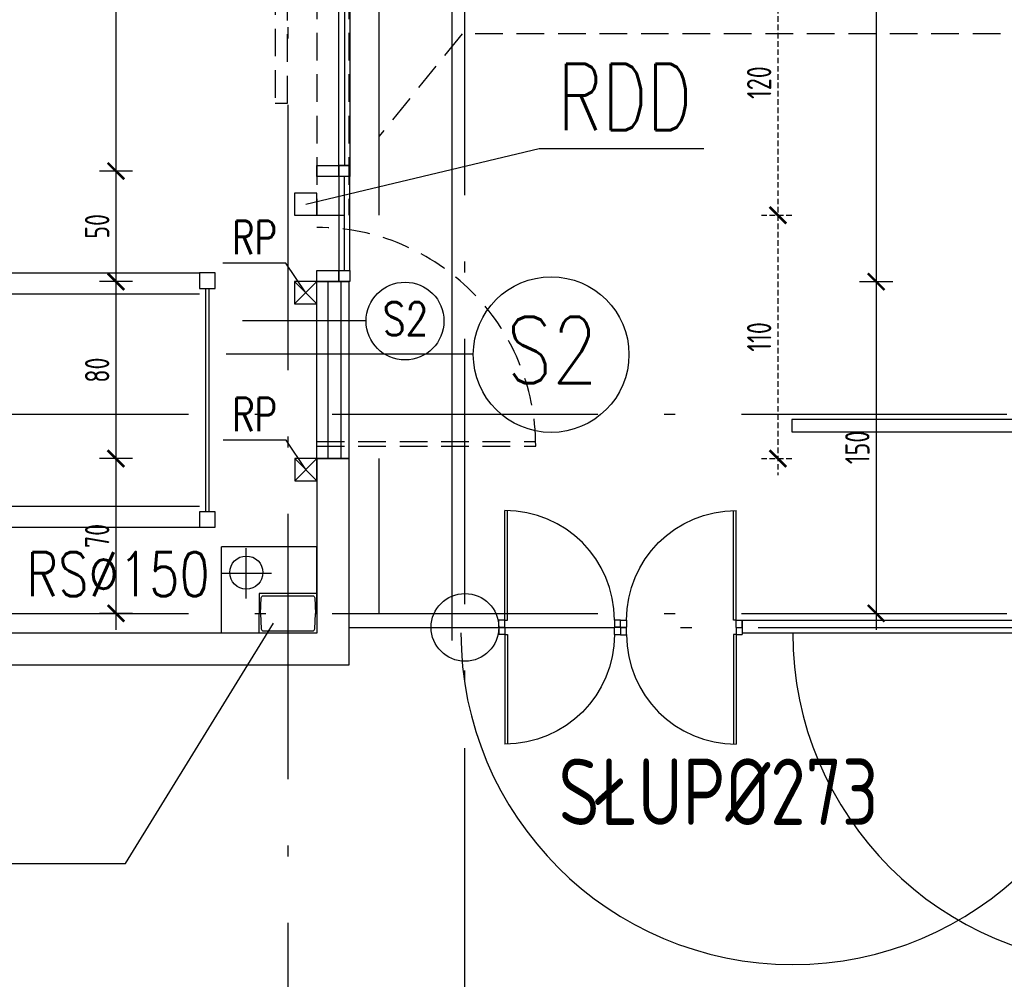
# Model space of a CAD drawing. Extents: x 153948 to 285449, y -89387 to -60195.
# Tile 70 of 100: x 260159 to 260604, y -85845 to -85411. Entities that reach past the tile are written whole.
import ezdxf
from ezdxf.enums import TextEntityAlignment as Align

# ---------------------------------------------------------------- set-up
doc = ezdxf.new("R2010")
doc.units = 0
doc.header["$LTSCALE"] = 100
doc.header["$MEASUREMENT"] = 0
doc.header["$PDMODE"] = 1
doc.linetypes.add('ACAD_ISO10W100', pattern=[18.5, 12, -3, 0.5, -3])
doc.linetypes.add('DASHED2', pattern=[0.375, 0.25, -0.125])
doc.layers.get('0').update_dxf_attribs({"linetype": 'CONTINUOUS'})
doc.layers.get('DEFPOINTS').update_dxf_attribs({"linetype": 'CONTINUOUS'})
for name, color, linetype in [('1', 2, 'CONTINUOUS'), ('ALUMINIUM', 5, 'CONTINUOUS'), ('ALUMINIUM1', 5, 'CONTINUOUS'), ('K-STA', 2, 'CONTINUOUS'), ('OBRYS', 8, 'CONTINUOUS'), ('OCIEPLENIE', 8, 'BATTING'), ('OSIE', 8, 'ACAD_ISO10W100'), ('R-----OP', 2, 'CONTINUOUS'), ('RS REGAŁY', 7, 'CONTINUOUS'), ('RYNNY', 2, 'CONTINUOUS'), ('SCIANY-GK', 11, 'CONTINUOUS'), ('TEXT', 11, 'CONTINUOUS'), ('TEXT035', 2, 'CONTINUOUS'), ('TEXT1', 2, 'CONTINUOUS'), ('WYBURZENIA', 9, 'DASHED2'), ('WYBURZENIA50', 9, 'DASHED2'), ('WYMIARY', 1, 'CONTINUOUS'), ('WYMIARY50', 1, 'CONTINUOUS')]:
    doc.layers.add(name, color=color, linetype=linetype)
doc.layers.add('PANELE', color=3, linetype='CONTINUOUS', lineweight=30)
doc.styles.add('DYBY-NORMALNY-0-8-N', font='ROMANS.SHX', dxfattribs={"width": 0.8})
doc.styles.get("Standard").update_dxf_attribs({"font": 'txt.shx'})
doc.styles.add('STYLE2', font='isocp.shx', dxfattribs={"width": 0.8})
doc.styles.add('TXT3', font='SIMPLEX.SHX', dxfattribs={"width": 0.75, "height": 40})
doc.linetypes.add('BATTING', pattern='A,0.0001,-0.1,[134,ltypeshp.shx,S=0.1,R=0,X=-0.1,Y=0],-0.2,[134,ltypeshp.shx,S=0.1,R=180,X=0.1,Y=0],-0.1', length=0.4001)
doc.dimstyles.new('KRESKI_100', dxfattribs={"dimscale": 20, "dimtxt": 2.2, "dimasz": 1.5, "dimexe": 1.5, "dimexo": 1.5, "dimgap": 0.6, "dimtad": 1, "dimdec": 1, "dimrnd": 0.5, "dimdsep": 46, "dimtxsty": 'STYLE2', "dimblk1": 'ARCHTICK', "dimblk2": 'ARCHTICK', "dimsah": 1, "dimcen": 2.5, "dimdle": 1.5, "dimclrd": 10, "dimclre": 10, "dimclrt": 15, "dimadec": 0, "dimazin": 0, "dimtfac": 1, "dimtdec": 1, "dimtmove": 1, "dimatfit": 3, "dimldrblk": 'ARCHTICK', "dimfxl": 1.5, "dimfxlon": 1, "dimtolj": 1, "dimtzin": 0, "dimarcsym": 0})

# ---------------------------------------------------------------- blocks, each defined once
blk = doc.blocks.new('_ARCHTICK')
at = {"color": 0, "linetype": 'ByBlock', "const_width": 0.15}
blk.add_lwpolyline([(-0.5, -0.5), (0.5, 0.5)], dxfattribs=at)
blk = doc.blocks.new('*D20')
at = {"layer": 'DEFPOINTS', "color": 0, "ltscale": 0.1, "transparency": 16777216}
for p in [(248692.9, -85703.05), (260307.9, -85703.05), (260307.9, -86729.04)]:
    blk.add_point(p, dxfattribs=at)
at = {"layer": 'WYMIARY', "color": 10, "lineweight": -2, "ltscale": 0.1, "transparency": 16777216}
for p, q in [((248692.9, -86699.04), (248692.9, -86759.04)), ((260307.9, -86699.04), (260307.9, -86759.04)), ((248662.9, -86729.04), (260337.9, -86729.04))]:
    blk.add_line(p, q, dxfattribs=at)
at = {"layer": 'WYMIARY', "color": 10, "lineweight": -2, "ltscale": 0.1, "transparency": 16777216, "xscale": 30, "yscale": 30, "zscale": 30, "rotation": 180}
blk.add_blockref('_ARCHTICK', (248692.9, -86729.04), dxfattribs=at)
at = {"layer": 'WYMIARY', "color": 10, "lineweight": -2, "ltscale": 0.1, "transparency": 16777216, "xscale": 30, "yscale": 30, "zscale": 30}
blk.add_blockref('_ARCHTICK', (260307.9, -86729.04), dxfattribs=at)
at = {"layer": 'WYMIARY', "color": 15, "ltscale": 0.1, "transparency": 16777216, "insert": (254500.4, -86695.04), "char_height": 44, "attachment_point": 5, "style": 'STYLE2'}
blk.add_mtext('\\A1;11615', dxfattribs=at)
blk = doc.blocks.new('*D33')
at = {"layer": 'DEFPOINTS', "color": 0, "ltscale": 0.1, "transparency": 16777216}
for p in [(260307.9, -85703.05), (258370.4, -86301.85), (260307.9, -86649.04)]:
    blk.add_point(p, dxfattribs=at)
at = {"layer": 'WYMIARY', "color": 10, "lineweight": -2, "ltscale": 0.1, "transparency": 16777216}
for p, q in [((258370.4, -86619.04), (258370.4, -86679.04)), ((260307.9, -86619.04), (260307.9, -86679.04)), ((258340.4, -86649.04), (260337.9, -86649.04))]:
    blk.add_line(p, q, dxfattribs=at)
at = {"layer": 'WYMIARY', "color": 10, "lineweight": -2, "ltscale": 0.1, "transparency": 16777216, "xscale": 30, "yscale": 30, "zscale": 30, "rotation": 180}
blk.add_blockref('_ARCHTICK', (258370.4, -86649.04), dxfattribs=at)
at = {"layer": 'WYMIARY', "color": 10, "lineweight": -2, "ltscale": 0.1, "transparency": 16777216, "xscale": 30, "yscale": 30, "zscale": 30}
blk.add_blockref('_ARCHTICK', (260307.9, -86649.04), dxfattribs=at)
at = {"layer": 'WYMIARY', "color": 15, "ltscale": 0.1, "transparency": 16777216, "insert": (259339.15, -86615.04), "char_height": 44, "attachment_point": 5, "style": 'STYLE2'}
blk.add_mtext('\\A1;1937.5', dxfattribs=at)
blk = doc.blocks.new('*D40')
at = {"layer": 'DEFPOINTS', "color": 0, "ltscale": 0.1, "transparency": 16777216}
for p in [(255925.4, -85703.05), (260307.9, -85703.05), (260307.9, -86569.04)]:
    blk.add_point(p, dxfattribs=at)
at = {"layer": 'WYMIARY', "color": 10, "lineweight": -2, "ltscale": 0.1, "transparency": 16777216}
for p, q in [((255925.4, -86539.04), (255925.4, -86599.04)), ((260307.9, -86539.04), (260307.9, -86599.04)), ((255895.4, -86569.04), (260337.9, -86569.04))]:
    blk.add_line(p, q, dxfattribs=at)
at = {"layer": 'WYMIARY', "color": 10, "lineweight": -2, "ltscale": 0.1, "transparency": 16777216, "xscale": 30, "yscale": 30, "zscale": 30, "rotation": 180}
blk.add_blockref('_ARCHTICK', (255925.4, -86569.04), dxfattribs=at)
at = {"layer": 'WYMIARY', "color": 10, "lineweight": -2, "ltscale": 0.1, "transparency": 16777216, "xscale": 30, "yscale": 30, "zscale": 30}
blk.add_blockref('_ARCHTICK', (260307.9, -86569.04), dxfattribs=at)
at = {"layer": 'WYMIARY', "color": 15, "ltscale": 0.1, "transparency": 16777216, "insert": (258116.65, -86535.04), "char_height": 44, "attachment_point": 5, "style": 'STYLE2'}
blk.add_mtext('\\A1;4382.5', dxfattribs=at)
blk = doc.blocks.new('*D240')
at = {"layer": 'DEFPOINTS', "color": 0, "ltscale": 0.1, "transparency": 16777216}
for p in [(260307.9, -74816.05), (260307.9, -85703.05), (263794.26, -85703.05)]:
    blk.add_point(p, dxfattribs=at)
at = {"layer": 'WYMIARY', "color": 10, "lineweight": -2, "ltscale": 0.1, "transparency": 16777216}
for p, q in [((263794.26, -74786.05), (263794.26, -85733.05)), ((263764.26, -74816.05), (263824.26, -74816.05)), ((263764.26, -85703.05), (263824.26, -85703.05))]:
    blk.add_line(p, q, dxfattribs=at)
at = {"layer": 'WYMIARY', "color": 10, "lineweight": -2, "ltscale": 0.1, "transparency": 16777216, "xscale": 30, "yscale": 30, "zscale": 30}
for p, rotation in [((263794.26, -74816.05), 90), ((263794.26, -85703.05), 270)]:
    blk.add_blockref('_ARCHTICK', p, dxfattribs=dict(at, rotation=rotation))
at = {"layer": 'WYMIARY', "color": 15, "ltscale": 0.1, "transparency": 16777216, "insert": (263760.26, -80259.55), "char_height": 44, "attachment_point": 5, "rotation": 90, "style": 'STYLE2'}
blk.add_mtext('\\A1;10887', dxfattribs=at)
blk = doc.blocks.new('*D241')
at = {"layer": 'DEFPOINTS', "color": 0, "ltscale": 0.1, "transparency": 16777216}
for p in [(263634.26, -83856.05), (263714.26, -83856.05), (260307.9, -85703.05)]:
    blk.add_point(p, dxfattribs=at)
at = {"layer": 'WYMIARY', "color": 10, "lineweight": -2, "ltscale": 0.1, "transparency": 16777216}
for p, q in [((263714.26, -85733.05), (263714.26, -83826.05)), ((263684.26, -83856.05), (263744.26, -83856.05)), ((263684.26, -85703.05), (263744.26, -85703.05))]:
    blk.add_line(p, q, dxfattribs=at)
at = {"layer": 'WYMIARY', "color": 10, "lineweight": -2, "ltscale": 0.1, "transparency": 16777216, "xscale": 30, "yscale": 30, "zscale": 30}
for p, rotation in [((263714.26, -83856.05), 90), ((263714.26, -85703.05), 270)]:
    blk.add_blockref('_ARCHTICK', p, dxfattribs=dict(at, rotation=rotation))
at = {"layer": 'WYMIARY', "color": 15, "ltscale": 0.1, "transparency": 16777216, "insert": (263680.26, -84779.55), "char_height": 44, "attachment_point": 5, "rotation": 90, "style": 'STYLE2'}
blk.add_mtext('\\A1;1847', dxfattribs=at)
blk = doc.blocks.new('*D243')
at = {"layer": 'DEFPOINTS', "color": 0, "ltscale": 0.1, "transparency": 16777216}
for p in [(263554.26, -85559.55), (263634.26, -85559.55), (260307.9, -85703.05)]:
    blk.add_point(p, dxfattribs=at)
at = {"layer": 'WYMIARY', "color": 10, "lineweight": -2, "ltscale": 0.1, "transparency": 16777216}
for p, q in [((263634.26, -85733.05), (263634.26, -85529.55)), ((263604.26, -85559.55), (263664.26, -85559.55)), ((263604.26, -85703.05), (263664.26, -85703.05))]:
    blk.add_line(p, q, dxfattribs=at)
at = {"layer": 'WYMIARY', "color": 10, "lineweight": -2, "ltscale": 0.1, "transparency": 16777216, "xscale": 30, "yscale": 30, "zscale": 30}
for p, rotation in [((263634.26, -85559.55), 90), ((263634.26, -85703.05), 270)]:
    blk.add_blockref('_ARCHTICK', p, dxfattribs=dict(at, rotation=rotation))
at = {"layer": 'WYMIARY', "color": 15, "ltscale": 0.1, "transparency": 16777216, "insert": (263600.26, -85631.3), "char_height": 44, "attachment_point": 5, "rotation": 90, "style": 'STYLE2'}
blk.add_mtext('\\A1;143.5', dxfattribs=at)
blk = doc.blocks.new('*D261')
at = {"layer": 'DEFPOINTS', "color": 0, "ltscale": 0.1, "transparency": 16777216}
for p in [(263474.26, -85679.55), (263554.26, -85679.55), (260307.9, -85703.05)]:
    blk.add_point(p, dxfattribs=at)
at = {"layer": 'WYMIARY', "color": 10, "lineweight": -2, "ltscale": 0.1, "transparency": 16777216}
for p, q in [((263554.26, -85679.55), (263554.26, -85649.55)), ((263524.26, -85679.55), (263584.26, -85679.55)), ((263554.26, -85703.05), (263554.26, -85679.55)), ((263524.26, -85703.05), (263584.26, -85703.05)), ((263554.26, -85703.05), (263554.26, -85733.05))]:
    blk.add_line(p, q, dxfattribs=at)
at = {"layer": 'WYMIARY', "color": 10, "lineweight": -2, "ltscale": 0.1, "transparency": 16777216, "xscale": 30, "yscale": 30, "zscale": 30}
for p, rotation in [((263554.26, -85679.55), 270), ((263554.26, -85703.05), 90)]:
    blk.add_blockref('_ARCHTICK', p, dxfattribs=dict(at, rotation=rotation))
at = {"layer": 'WYMIARY', "color": 15, "ltscale": 0.1, "transparency": 16777216, "insert": (263520.26, -85621.44), "char_height": 44, "attachment_point": 5, "rotation": 90, "style": 'STYLE2'}
blk.add_mtext('\\A1;23.5', dxfattribs=at)
blk = doc.blocks.new('*D292')
at = {"layer": 'DEFPOINTS', "color": 0, "ltscale": 0.1, "transparency": 16777216}
for p in [(260293.4, -85688.55), (260307.9, -85703.05), (263474.26, -85703.05)]:
    blk.add_point(p, dxfattribs=at)
at = {"layer": 'WYMIARY', "color": 10, "lineweight": -2, "ltscale": 0.1, "transparency": 16777216}
for p, q in [((263474.26, -85688.55), (263474.26, -85658.55)), ((263444.26, -85688.55), (263504.26, -85688.55)), ((263474.26, -85688.55), (263474.26, -85703.05)), ((263444.26, -85703.05), (263504.26, -85703.05)), ((263474.26, -85703.05), (263474.26, -85733.05))]:
    blk.add_line(p, q, dxfattribs=at)
at = {"layer": 'WYMIARY', "color": 10, "lineweight": -2, "ltscale": 0.1, "transparency": 16777216, "xscale": 30, "yscale": 30, "zscale": 30}
for p, rotation in [((263474.26, -85688.55), 270), ((263474.26, -85703.05), 90)]:
    blk.add_blockref('_ARCHTICK', p, dxfattribs=dict(at, rotation=rotation))
at = {"layer": 'WYMIARY', "color": 15, "ltscale": 0.1, "transparency": 16777216, "insert": (263440.26, -85754.58), "char_height": 44, "attachment_point": 5, "rotation": 90, "style": 'STYLE2'}
blk.add_mtext('\\A1;14.5', dxfattribs=at)
blk = doc.blocks.new('SC260X2')
at = {"layer": '1'}
for points in [[(-13, 9), (-13, 0), (-12.4, 0), (-12.08, 6.99, -0.401015), (-11.08, 7.95), (11.08, 7.95, -0.401015), (12.08, 6.99), (12.4, 0), (13, 0), (13, 9)], [(-13, -9), (-13, 0), (-12.4, 0), (-12.08, -6.99, 0.401015), (-11.08, -7.95), (11.08, -7.95, 0.401015), (12.08, -6.99), (12.4, 0), (13, 0), (13, -9)]]:
    blk.add_lwpolyline(points, format="xyb", close=True, dxfattribs=at)
blk = doc.blocks.new('D110')
at = {"layer": 'ALUMINIUM'}
for p, q in [((0, 0), (5.5, 0)), ((0, 0), (0, -6.6)), ((5.5, -6.55), (5.5, 0)), ((104.52, 0.05), (104.52, -6.55)), ((104.52, 0.05), (110.02, 0.05)), ((110.02, 0.05), (110.02, -6.55)), ((0, -6.6), (5.5, -6.6)), ((104.52, -6.55), (102.3, -6.55)), ((102.3, -6.55), (102.3, -105.53)), ((104.5, -6.55), (104.5, -105.55)), ((104.52, -6.55), (110.02, -6.55))]:
    blk.add_line(p, q, dxfattribs=at)
blk.add_arc((104.5, -6.55), 99, 180, 270, dxfattribs=at)
blk = doc.blocks.new('*D466')
at = {"layer": 'DEFPOINTS', "color": 0, "ltscale": 0.1, "transparency": 16777216}
for p in [(260202.64, -83879.55), (260010.46, -85609.56), (260202.64, -85609.56)]:
    blk.add_point(p, dxfattribs=at)
at = {"layer": 'WYMIARY', "color": 10, "lineweight": -2, "ltscale": 0.1, "transparency": 16777216}
for p, q in [((260010.46, -83849.55), (260010.46, -85639.56)), ((260040.46, -83879.55), (259980.46, -83879.55)), ((260040.46, -85609.56), (259980.46, -85609.56))]:
    blk.add_line(p, q, dxfattribs=at)
at = {"layer": 'WYMIARY', "color": 10, "lineweight": -2, "ltscale": 0.1, "transparency": 16777216, "xscale": 30, "yscale": 30, "zscale": 30}
for p, rotation in [((260010.46, -83879.55), 90), ((260010.46, -85609.56), 270)]:
    blk.add_blockref('_ARCHTICK', p, dxfattribs=dict(at, rotation=rotation))
at = {"layer": 'WYMIARY', "color": 15, "ltscale": 0.1, "transparency": 16777216, "insert": (259976.46, -84744.55), "char_height": 44, "attachment_point": 5, "rotation": 90, "style": 'STYLE2'}
blk.add_mtext('\\A1;1730', dxfattribs=at)
blk = doc.blocks.new('*D483')
at = {"layer": 'DEFPOINTS', "color": 0, "ltscale": 0.1, "transparency": 16777216}
for p in [(260293.4, -85279.55), (260109.71, -85479.55), (260293.4, -85479.55)]:
    blk.add_point(p, dxfattribs=at)
at = {"layer": 'WYMIARY', "color": 10, "lineweight": -2, "ltscale": 0.1, "transparency": 16777216}
for p, q in [((260109.71, -85249.55), (260109.71, -85509.55)), ((260139.71, -85279.55), (260079.71, -85279.55)), ((260139.71, -85479.55), (260079.71, -85479.55))]:
    blk.add_line(p, q, dxfattribs=at)
at = {"layer": 'WYMIARY', "color": 10, "lineweight": -2, "ltscale": 0.1, "transparency": 16777216, "xscale": 30, "yscale": 30, "zscale": 30}
for p, rotation in [((260109.71, -85279.55), 90), ((260109.71, -85479.55), 270)]:
    blk.add_blockref('_ARCHTICK', p, dxfattribs=dict(at, rotation=rotation))
at = {"layer": 'WYMIARY', "color": 15, "ltscale": 0.1, "transparency": 16777216, "insert": (260075.71, -85379.55), "char_height": 44, "attachment_point": 5, "rotation": 90, "style": 'STYLE2'}
blk.add_mtext('\\A1;200', dxfattribs=at)
blk = doc.blocks.new('*D484')
at = {"layer": 'DEFPOINTS', "color": 0, "ltscale": 0.1, "transparency": 16777216}
for p in [(260293.4, -85479.55), (260109.71, -85529.55), (260293.4, -85529.55)]:
    blk.add_point(p, dxfattribs=at)
at = {"layer": 'WYMIARY', "color": 10, "lineweight": -2, "ltscale": 0.1, "transparency": 16777216}
for p, q in [((260109.71, -85449.55), (260109.71, -85559.55)), ((260139.71, -85479.55), (260079.71, -85479.55)), ((260139.71, -85529.55), (260079.71, -85529.55))]:
    blk.add_line(p, q, dxfattribs=at)
at = {"layer": 'WYMIARY', "color": 10, "lineweight": -2, "ltscale": 0.1, "transparency": 16777216, "xscale": 30, "yscale": 30, "zscale": 30}
for p, rotation in [((260109.71, -85479.55), 90), ((260109.71, -85529.55), 270)]:
    blk.add_blockref('_ARCHTICK', p, dxfattribs=dict(at, rotation=rotation))
at = {"layer": 'WYMIARY', "color": 15, "ltscale": 0.1, "transparency": 16777216, "insert": (260075.71, -85504.55), "char_height": 44, "attachment_point": 5, "rotation": 90, "style": 'STYLE2'}
blk.add_mtext('\\A1;50', dxfattribs=at)
blk = doc.blocks.new('*D485')
at = {"layer": 'DEFPOINTS', "color": 0, "ltscale": 0.1, "transparency": 16777216}
for p in [(260293.4, -85529.55), (260109.71, -85609.58), (260283.46, -85609.58)]:
    blk.add_point(p, dxfattribs=at)
at = {"layer": 'WYMIARY', "color": 10, "lineweight": -2, "ltscale": 0.1, "transparency": 16777216}
for p, q in [((260109.71, -85499.55), (260109.71, -85639.58)), ((260139.71, -85529.55), (260079.71, -85529.55)), ((260139.71, -85609.58), (260079.71, -85609.58))]:
    blk.add_line(p, q, dxfattribs=at)
at = {"layer": 'WYMIARY', "color": 10, "lineweight": -2, "ltscale": 0.1, "transparency": 16777216, "xscale": 30, "yscale": 30, "zscale": 30}
for p, rotation in [((260109.71, -85529.55), 90), ((260109.71, -85609.58), 270)]:
    blk.add_blockref('_ARCHTICK', p, dxfattribs=dict(at, rotation=rotation))
at = {"layer": 'WYMIARY', "color": 15, "ltscale": 0.1, "transparency": 16777216, "insert": (260075.71, -85569.56), "char_height": 44, "attachment_point": 5, "rotation": 90, "style": 'STYLE2'}
blk.add_mtext('\\A1;80', dxfattribs=at)
blk = doc.blocks.new('*D506')
at = {"layer": 'DEFPOINTS', "color": 0, "ltscale": 0.1, "transparency": 16777216}
for p in [(260293.4, -85279.55), (260202.62, -85479.55), (260293.4, -85479.55)]:
    blk.add_point(p, dxfattribs=at)
at = {"layer": 'WYMIARY50', "color": 10, "lineweight": -2, "ltscale": 0.1, "transparency": 16777216}
for p, q in [((260202.62, -85272.05), (260202.62, -85487.05)), ((260210.12, -85279.55), (260195.12, -85279.55)), ((260210.12, -85479.55), (260195.12, -85479.55))]:
    blk.add_line(p, q, dxfattribs=at)
at = {"layer": 'WYMIARY50', "color": 10, "lineweight": -2, "ltscale": 0.1, "transparency": 16777216, "xscale": 7.5, "yscale": 7.5, "zscale": 7.5}
for p, rotation in [((260202.62, -85279.55), 90), ((260202.62, -85479.55), 270)]:
    blk.add_blockref('_ARCHTICK', p, dxfattribs=dict(at, rotation=rotation))
at = {"layer": 'WYMIARY50', "color": 15, "ltscale": 0.1, "transparency": 16777216, "insert": (260194.12, -85379.55), "char_height": 11, "attachment_point": 5, "rotation": 90, "style": 'STYLE2'}
blk.add_mtext('\\A1;200', dxfattribs=at)
blk = doc.blocks.new('*D507')
at = {"layer": 'DEFPOINTS', "color": 0, "ltscale": 0.1, "transparency": 16777216}
for p in [(260293.4, -85479.55), (260202.62, -85529.55), (260293.4, -85529.55)]:
    blk.add_point(p, dxfattribs=at)
at = {"layer": 'WYMIARY50', "color": 10, "lineweight": -2, "ltscale": 0.1, "transparency": 16777216}
for p, q in [((260202.62, -85472.05), (260202.62, -85537.05)), ((260210.12, -85479.55), (260195.12, -85479.55)), ((260210.12, -85529.55), (260195.12, -85529.55))]:
    blk.add_line(p, q, dxfattribs=at)
at = {"layer": 'WYMIARY50', "color": 10, "lineweight": -2, "ltscale": 0.1, "transparency": 16777216, "xscale": 7.5, "yscale": 7.5, "zscale": 7.5}
for p, rotation in [((260202.62, -85479.55), 90), ((260202.62, -85529.55), 270)]:
    blk.add_blockref('_ARCHTICK', p, dxfattribs=dict(at, rotation=rotation))
at = {"layer": 'WYMIARY50', "color": 15, "ltscale": 0.1, "transparency": 16777216, "insert": (260194.12, -85504.55), "char_height": 11, "attachment_point": 5, "rotation": 90, "style": 'STYLE2'}
blk.add_mtext('\\A1;50', dxfattribs=at)
blk = doc.blocks.new('*D508')
at = {"layer": 'DEFPOINTS', "color": 0, "ltscale": 0.1, "transparency": 16777216}
for p in [(260293.4, -85529.55), (260202.62, -85609.57), (260283.45, -85609.57)]:
    blk.add_point(p, dxfattribs=at)
at = {"layer": 'WYMIARY50', "color": 10, "lineweight": -2, "ltscale": 0.1, "transparency": 16777216}
for p, q in [((260202.62, -85522.05), (260202.62, -85617.07)), ((260210.12, -85529.55), (260195.12, -85529.55)), ((260210.12, -85609.57), (260195.12, -85609.57))]:
    blk.add_line(p, q, dxfattribs=at)
at = {"layer": 'WYMIARY50', "color": 10, "lineweight": -2, "ltscale": 0.1, "transparency": 16777216, "xscale": 7.5, "yscale": 7.5, "zscale": 7.5}
for p, rotation in [((260202.62, -85529.55), 90), ((260202.62, -85609.57), 270)]:
    blk.add_blockref('_ARCHTICK', p, dxfattribs=dict(at, rotation=rotation))
at = {"layer": 'WYMIARY50', "color": 15, "ltscale": 0.1, "transparency": 16777216, "insert": (260194.12, -85569.56), "char_height": 11, "attachment_point": 5, "rotation": 90, "style": 'STYLE2'}
blk.add_mtext('\\A1;80', dxfattribs=at)
blk = doc.blocks.new('*D509')
at = {"layer": 'DEFPOINTS', "color": 0, "ltscale": 0.1, "transparency": 16777216}
for p in [(260283.45, -85609.57), (260202.62, -85679.55), (260250.4, -85679.55)]:
    blk.add_point(p, dxfattribs=at)
at = {"layer": 'WYMIARY50', "color": 10, "lineweight": -2, "ltscale": 0.1, "transparency": 16777216}
for p, q in [((260202.62, -85602.07), (260202.62, -85687.05)), ((260210.12, -85609.57), (260195.12, -85609.57)), ((260210.12, -85679.55), (260195.12, -85679.55))]:
    blk.add_line(p, q, dxfattribs=at)
at = {"layer": 'WYMIARY50', "color": 10, "lineweight": -2, "ltscale": 0.1, "transparency": 16777216, "xscale": 7.5, "yscale": 7.5, "zscale": 7.5}
for p, rotation in [((260202.62, -85609.57), 90), ((260202.62, -85679.55), 270)]:
    blk.add_blockref('_ARCHTICK', p, dxfattribs=dict(at, rotation=rotation))
at = {"layer": 'WYMIARY50', "color": 15, "ltscale": 0.1, "transparency": 16777216, "insert": (260194.12, -85644.56), "char_height": 11, "attachment_point": 5, "rotation": 90, "style": 'STYLE2'}
blk.add_mtext('\\A1;70', dxfattribs=at)
blk = doc.blocks.new('*D510')
at = {"layer": 'DEFPOINTS', "color": 0, "ltscale": 0.1, "transparency": 16777216}
for p in [(260190.55, -85609.58), (260109.71, -85679.55), (260157.5, -85679.55)]:
    blk.add_point(p, dxfattribs=at)
at = {"layer": 'WYMIARY', "color": 10, "lineweight": -2, "ltscale": 0.1, "transparency": 16777216}
for p, q in [((260109.71, -85579.58), (260109.71, -85709.55)), ((260139.71, -85609.58), (260079.71, -85609.58)), ((260127.5, -85679.55), (260079.71, -85679.55))]:
    blk.add_line(p, q, dxfattribs=at)
at = {"layer": 'WYMIARY', "color": 10, "lineweight": -2, "ltscale": 0.1, "transparency": 16777216, "xscale": 30, "yscale": 30, "zscale": 30}
for p, rotation in [((260109.71, -85609.58), 90), ((260109.71, -85679.55), 270)]:
    blk.add_blockref('_ARCHTICK', p, dxfattribs=dict(at, rotation=rotation))
at = {"layer": 'WYMIARY', "color": 15, "ltscale": 0.1, "transparency": 16777216, "insert": (260075.71, -85644.56), "char_height": 44, "attachment_point": 5, "rotation": 90, "style": 'STYLE2'}
blk.add_mtext('\\A1;70', dxfattribs=at)
blk = doc.blocks.new('*D511')
at = {"layer": 'DEFPOINTS', "color": 0, "ltscale": 0.1, "transparency": 16777216}
for p in [(260356.28, -85529.55), (260341.28, -85679.55), (260546.3, -85679.55)]:
    blk.add_point(p, dxfattribs=at)
at = {"layer": 'WYMIARY50', "color": 10, "lineweight": -2, "ltscale": 0.1, "transparency": 16777216}
for p, q in [((260546.3, -85522.05), (260546.3, -85687.05)), ((260538.8, -85529.55), (260553.8, -85529.55)), ((260538.8, -85679.55), (260553.8, -85679.55))]:
    blk.add_line(p, q, dxfattribs=at)
at = {"layer": 'WYMIARY50', "color": 10, "lineweight": -2, "ltscale": 0.1, "transparency": 16777216, "xscale": 7.5, "yscale": 7.5, "zscale": 7.5}
for p, rotation in [((260546.3, -85529.55), 90), ((260546.3, -85679.55), 270)]:
    blk.add_blockref('_ARCHTICK', p, dxfattribs=dict(at, rotation=rotation))
at = {"layer": 'WYMIARY50', "color": 15, "ltscale": 0.1, "transparency": 16777216, "insert": (260537.8, -85604.55), "char_height": 11, "attachment_point": 5, "rotation": 90, "style": 'STYLE2'}
blk.add_mtext('\\A1;150', dxfattribs=at)
blk = doc.blocks.new('*D523')
at = {"layer": 'DEFPOINTS', "color": 0, "ltscale": 0.1, "transparency": 16777216}
for p in [(260355.78, -83879.55), (260356.28, -85529.55), (260546.3, -85529.55)]:
    blk.add_point(p, dxfattribs=at)
at = {"layer": 'WYMIARY50', "color": 10, "lineweight": -2, "ltscale": 0.1, "transparency": 16777216}
for p, q in [((260546.3, -83872.05), (260546.3, -85537.05)), ((260538.8, -83879.55), (260553.8, -83879.55)), ((260538.8, -85529.55), (260553.8, -85529.55))]:
    blk.add_line(p, q, dxfattribs=at)
at = {"layer": 'WYMIARY50', "color": 10, "lineweight": -2, "ltscale": 0.1, "transparency": 16777216, "xscale": 7.5, "yscale": 7.5, "zscale": 7.5}
for p, rotation in [((260546.3, -83879.55), 90), ((260546.3, -85529.55), 270)]:
    blk.add_blockref('_ARCHTICK', p, dxfattribs=dict(at, rotation=rotation))
at = {"layer": 'WYMIARY50', "color": 15, "ltscale": 0.1, "transparency": 16777216, "insert": (260537.8, -84704.55), "char_height": 11, "attachment_point": 5, "rotation": 90, "style": 'STYLE2'}
blk.add_mtext('\\A1;1650', dxfattribs=at)
blk = doc.blocks.new('*D530')
at = {"layer": 'DEFPOINTS', "color": 0, "ltscale": 0.1, "transparency": 16777216}
for p in [(260307.9, -85379.55), (260307.9, -85499.55), (260501.9, -85499.55)]:
    blk.add_point(p, dxfattribs=at)
at = {"layer": 'WYBURZENIA50', "color": 10, "lineweight": -2, "ltscale": 0.1, "transparency": 16777216}
for p, q in [((260501.9, -85372.05), (260501.9, -85507.05)), ((260494.4, -85379.55), (260509.4, -85379.55)), ((260494.4, -85499.55), (260509.4, -85499.55))]:
    blk.add_line(p, q, dxfattribs=at)
at = {"layer": 'WYBURZENIA50', "color": 10, "lineweight": -2, "ltscale": 0.1, "transparency": 16777216, "xscale": 7.5, "yscale": 7.5, "zscale": 7.5}
for p, rotation in [((260501.9, -85379.55), 90), ((260501.9, -85499.55), 270)]:
    blk.add_blockref('_ARCHTICK', p, dxfattribs=dict(at, rotation=rotation))
at = {"layer": 'WYBURZENIA50', "color": 15, "ltscale": 0.1, "transparency": 16777216, "insert": (260493.4, -85439.55), "char_height": 11, "attachment_point": 5, "rotation": 90, "style": 'STYLE2'}
blk.add_mtext('\\A1;120', dxfattribs=at)
blk = doc.blocks.new('*D531')
at = {"layer": 'DEFPOINTS', "color": 0, "ltscale": 0.1, "transparency": 16777216}
for p in [(260307.9, -85499.55), (260307.9, -85609.55), (260501.9, -85609.55)]:
    blk.add_point(p, dxfattribs=at)
at = {"layer": 'WYBURZENIA50', "color": 10, "lineweight": -2, "ltscale": 0.1, "transparency": 16777216}
for p, q in [((260501.9, -85492.05), (260501.9, -85617.05)), ((260494.4, -85499.55), (260509.4, -85499.55)), ((260494.4, -85609.55), (260509.4, -85609.55))]:
    blk.add_line(p, q, dxfattribs=at)
at = {"layer": 'WYBURZENIA50', "color": 10, "lineweight": -2, "ltscale": 0.1, "transparency": 16777216, "xscale": 7.5, "yscale": 7.5, "zscale": 7.5}
for p, rotation in [((260501.9, -85499.55), 90), ((260501.9, -85609.55), 270)]:
    blk.add_blockref('_ARCHTICK', p, dxfattribs=dict(at, rotation=rotation))
at = {"layer": 'WYBURZENIA50', "color": 15, "ltscale": 0.1, "transparency": 16777216, "insert": (260493.4, -85554.55), "char_height": 11, "attachment_point": 5, "rotation": 90, "style": 'STYLE2'}
blk.add_mtext('\\A1;110', dxfattribs=at)
blk = doc.blocks.new('*D536')
at = {"layer": 'ALUMINIUM1', "color": 10, "lineweight": -2, "ltscale": 0.1, "transparency": 16777216}
for p, q in [((261224.75, -83879.55), (261284.75, -83879.55)), ((261254.75, -83909.55), (261254.75, -85579.55)), ((261224.75, -85609.55), (261284.75, -85609.55))]:
    blk.add_line(p, q, dxfattribs=at)
at = {"layer": 'ALUMINIUM1', "color": 10, "ltscale": 0.1, "transparency": 16777216}
for points in [[(261249.75, -83909.55), (261259.75, -83909.55), (261254.75, -83879.55)], [(261249.75, -85579.55), (261259.75, -85579.55), (261254.75, -85609.55)]]:
    blk.add_solid(points, dxfattribs=at)
at = {"layer": 'DEFPOINTS', "color": 0, "ltscale": 0.1, "transparency": 16777216}
for p in [(260995.32, -83879.55), (260307.9, -85609.55), (261254.75, -85609.55)]:
    blk.add_point(p, dxfattribs=at)
at = {"layer": 'ALUMINIUM1', "color": 15, "ltscale": 0.1, "transparency": 16777216, "insert": (261183.62, -84744.55), "char_height": 44, "attachment_point": 5, "rotation": 90, "style": 'STYLE2'}
blk.add_mtext('\\A1;SCIANA TYPU "A" DO DEMONTAZU\\P1730X420 - BEZ PODWALIN', dxfattribs=at)
blk = doc.blocks.new('*D537')
at = {"layer": 'ALUMINIUM1', "color": 10, "lineweight": -2, "ltscale": 0.1, "transparency": 16777216}
for p, q in [((261405.86, -83879.55), (261465.86, -83879.55)), ((261435.86, -83909.55), (261435.86, -85499.55)), ((261405.86, -85529.55), (261465.86, -85529.55))]:
    blk.add_line(p, q, dxfattribs=at)
at = {"layer": 'ALUMINIUM1', "color": 10, "ltscale": 0.1, "transparency": 16777216}
for points in [[(261430.86, -83909.55), (261440.86, -83909.55), (261435.86, -83879.55)], [(261430.86, -85499.55), (261440.86, -85499.55), (261435.86, -85529.55)]]:
    blk.add_solid(points, dxfattribs=at)
at = {"layer": 'DEFPOINTS', "color": 0, "ltscale": 0.1, "transparency": 16777216}
for p in [(261176.43, -83879.55), (260308.4, -85529.55), (261435.86, -85529.55)]:
    blk.add_point(p, dxfattribs=at)
at = {"layer": 'ALUMINIUM1', "color": 15, "ltscale": 0.1, "transparency": 16777216, "insert": (261364.85, -84704.55), "char_height": 44, "attachment_point": 5, "rotation": 90, "style": 'STYLE2'}
blk.add_mtext('\\A1;SCIANA SLUPOWO-RYGLOWA  + WARSTWOWA PROJEKTOWANA\\P1650X420 Z DRZWIAMI EWAKUACYJNYMI', dxfattribs=at)
blk = doc.blocks.new('RACK 550 180 115')
at = {"color": 6}
for p, q in [((7, 115), (187.8, 115)), ((2.75, 108), (2.75, 7)), ((4.25, 108), (4.25, 7)), ((7, 105.5), (187.8, 105.5)), ((7, 9.5), (187.8, 9.5)), ((7, 0), (187.8, 0))]:
    blk.add_line(p, q, dxfattribs=at)
for points in [[(0, 108), (7, 108), (7, 115), (0, 115)], [(0, 0), (7, 0), (7, 7), (0, 7)]]:
    blk.add_lwpolyline(points, close=True, dxfattribs=at)
at = {"color": 6, "insert": (9.25, 57.5), "char_height": 5, "width": 101, "attachment_point": 5, "rotation": 90}
blk.add_mtext('RACK 550 180 115', dxfattribs=at)
blk = doc.blocks.new('NOGA RACK 550 007 115')
at = {"color": 6}
for p, q in [((2.75, 108), (2.75, 7)), ((4.25, 108), (4.25, 7))]:
    blk.add_line(p, q, dxfattribs=at)
for points in [[(0, 108), (7, 108), (7, 115), (0, 115)], [(0, 0), (7, 0), (7, 7), (0, 7)]]:
    blk.add_lwpolyline(points, close=True, dxfattribs=at)

msp = doc.modelspace()

# ---------------------------------------------------------------- linework, layer by layer
at = {"layer": 'ALUMINIUM'}
for points in [[(260508.17, -85597.5), (260798.61, -85597.5), (260798.61, -85591.91), (260508.17, -85591.91)], [(260485.73, -85688.38), (260808.57, -85688.38), (260808.57, -85682.79), (260485.73, -85682.79)]]:
    msp.add_lwpolyline(points, close=True, dxfattribs=at)
for centre in [(260508.57, -85688.38), (260658.57, -85688.38)]:
    msp.add_arc(centre, 150, 180, 0, dxfattribs=at)
at = {"layer": 'ALUMINIUM1', "ltscale": 0.1}
for points in [[(260308.4, -85477.05), (260303.4, -85477.05), (260303.4, -85282.05), (260308.4, -85282.05)], [(260303.4, -85282.05), (260305.9, -85282.05), (260305.9, -85477.05), (260303.4, -85477.05)], [(260303.4, -85482.05), (260293.4, -85482.05), (260293.4, -85477.05), (260303.4, -85477.05)], [(260308.4, -85482.05), (260303.4, -85482.05), (260303.4, -85477.05), (260308.4, -85477.05)], [(260308.4, -85482.05), (260303.4, -85482.05), (260303.4, -85524.55), (260308.4, -85524.55)], [(260303.4, -85524.55), (260305.9, -85524.55), (260305.9, -85482.05), (260303.4, -85482.05)], [(260303.4, -85529.55), (260293.4, -85529.55), (260293.4, -85524.55), (260303.4, -85524.55)], [(260308.4, -85529.55), (260303.4, -85529.55), (260303.4, -85524.55), (260308.4, -85524.55)]]:
    msp.add_lwpolyline(points, close=True, dxfattribs=at)
at = {"layer": 'K-STA', "color": 7}
for p, q in [((260321.57, -85499.55), (260321.57, -85379.55)), ((260321.57, -85679.55), (260321.57, -85609.55))]:
    msp.add_line(p, q, dxfattribs=at)
at = {"layer": 'K-STA', "ltscale": 0.1}
for p, q in [((260293.4, -85529.55), (260283.4, -85539.55)), ((260283.4, -85529.55), (260293.4, -85539.55)), ((260283.45, -85609.57), (260293.45, -85619.57)), ((260293.45, -85609.57), (260283.45, -85619.57))]:
    msp.add_line(p, q, dxfattribs=at)
at = {"layer": 'K-STA'}
for points in [[(260283.4, -85529.55), (260283.4, -85539.55), (260293.4, -85539.55), (260293.4, -85529.55)], [(260283.45, -85609.57), (260283.45, -85619.57), (260293.45, -85619.57), (260293.45, -85609.57)]]:
    msp.add_lwpolyline(points, close=True, dxfattribs=at)
msp.add_circle((260360.4, -85685.9), 15.3, dxfattribs=at)
at = {"layer": 'OBRYS', "color": 2, "ltscale": 0.05}
msp.add_line((260354.4, -84779.9), (260354.4, -85691.9), dxfattribs=at)
at = {"layer": 'OCIEPLENIE', "ltscale": 0.12}
msp.add_line((260298.45, -85529.55), (260298.45, -85609.57), dxfattribs=at)
at = {"layer": 'OSIE', "ltscale": 0.1}
for p, q in [((260280.4, -86679.55), (260280.4, -73374.65)), ((260360.4, -85860.45), (260360.4, -84627.42)), ((260360.4, -85860.45), (260360.4, -84627.42)), ((247720.4, -85589.55), (263229.19, -85589.55)), ((260261.54, -85672.89), (260261.54, -85650.09)), ((260272.94, -85661.49), (260250.15, -85661.49)), ((247720.4, -85679.55), (263229.19, -85679.55)), ((260307.9, -85685.9), (263229.19, -85685.9))]:
    msp.add_line(p, q, dxfattribs=at)
at = {"layer": 'PANELE', "ltscale": 0.5}
for p, q in [((260293.4, -85609.55), (260293.4, -85688.55)), ((260307.9, -85609.55), (260307.9, -85703.05)), ((260290.4, -85688.55), (255925.4, -85688.55)), ((260307.9, -85703.05), (255925.4, -85703.05))]:
    msp.add_line(p, q, dxfattribs=at)
at = {"layer": 'PANELE', "ltscale": 0.1}
for p in [(260293.4, -85609.55), (260293.4, -85609.62)]:
    msp.add_line(p, (260307.9, -85609.55), dxfattribs=at)
at = {"layer": 'PANELE', "ltscale": 0.5}
msp.add_lwpolyline([(260307.9, -85609.55), (260293.4, -85609.55), (260293.4, -85529.55), (260307.9, -85529.55)], close=True, dxfattribs=at)
at = {"layer": 'PANELE', "color": 9, "ltscale": 0.5}
msp.add_lwpolyline([(260307.9, -85609.55), (260304.4, -85609.56), (260304.4, -85529.55), (260307.9, -85529.55)], close=True, dxfattribs=at)
at = {"layer": 'R-----OP'}
msp.add_line((260252.46, -85562.16), (260364.2, -85562.16), dxfattribs=at)
msp.add_circle((260399.37, -85562.55), 35.19, dxfattribs=at)
at = {"layer": 'RYNNY', "ltscale": 0.1}
msp.add_circle((260261.54, -85661.13), 7.5, dxfattribs=at)
at = {"layer": 'SCIANY-GK', "ltscale": 0.1}
for p, q in [((260250.4, -85688.55), (260250.4, -85649.55)), ((260293.4, -85649.55), (260250.4, -85649.55)), ((260293.4, -85670.55), (260293.4, -85649.55))]:
    msp.add_line(p, q, dxfattribs=at)
at = {"layer": 'TEXT'}
for p, q in [((260206.99, -85792.74), (260273.86, -85684.05)), ((260206.99, -85792.74), (260273.86, -85684.05)), ((260050.8, -85792.74), (260206.99, -85792.74))]:
    msp.add_line(p, q, dxfattribs=at)
msp.add_lwpolyline([(260288.4, -85494.55), (260393.96, -85469.36), (260468.43, -85469.36)], dxfattribs=at)
at = {"layer": 'TEXT035'}
msp.add_line((260259.86, -85547.19), (260315.73, -85547.19), dxfattribs=at)
msp.add_circle((260333.32, -85547.39), 17.6, dxfattribs=at)
at = {"layer": 'TEXT1'}
for points in [[(260288.4, -85534.55), (260279.45, -85521.26), (260250.97, -85521.26)], [(260288.45, -85614.57), (260279.5, -85601.28), (260251.02, -85601.28)]]:
    msp.add_lwpolyline(points, dxfattribs=at)
at = {"layer": 'WYBURZENIA', "ltscale": 0.5}
for p, q in [((260293.4, -85379.55), (260293.4, -85499.55)), ((260307.9, -85379.55), (260307.9, -85499.55)), ((260359.08, -85417.56), (260321.57, -85463.83)), ((260602.49, -85417.56), (260359.08, -85417.56)), ((260293.4, -85499.55), (260307.9, -85499.55)), ((260293.4, -85601.82), (260392.38, -85601.82)), ((260293.4, -85604.02), (260392.4, -85604.02))]:
    msp.add_line(p, q, dxfattribs=at)
for points in [[(260280.19, -85448.92), (260280.19, -85358.92), (260274.59, -85358.92), (260274.59, -85448.92)], [(260283.4, -85489.55), (260283.4, -85499.55), (260293.4, -85499.55), (260293.4, -85489.55)]]:
    msp.add_lwpolyline(points, close=True, dxfattribs=at)
msp.add_arc((260293.4, -85604.02), 99, 0, 90, dxfattribs=at)

# ---------------------------------------------------------------- block references
at = {"layer": 'ALUMINIUM', "ltscale": 0.1, "yscale": 0.5, "zscale": 0.5, "rotation": 180}
for xscale in [0.5, -0.5]:
    msp.add_blockref('D110', (260430.72, -85685.87), dxfattribs=dict(at, xscale=xscale))
at = {"layer": 'ALUMINIUM', "ltscale": 0.1, "yscale": 0.5, "zscale": 0.5}
for xscale in [-0.5, 0.5]:
    msp.add_blockref('D110', (260430.72, -85685.92), dxfattribs=dict(at, xscale=xscale))
at = {"layer": 'K-STA', "ltscale": 0.5}
msp.add_blockref('SC260X2', (260280.4, -85679.55), dxfattribs=at)
at = {"layer": 'RS REGAŁY'}
for name, p in [('RACK 550 180 115', (260052.6, -85640.59)), ('NOGA RACK 550 007 115', (260240.4, -85640.59))]:
    msp.add_blockref(name, p, dxfattribs=at)

# ---------------------------------------------------------------- texts
at = {"layer": 'R-----OP', "style": 'DYBY-NORMALNY-0-8-N', "width": 0.8}
msp.add_text('S2', height=30, dxfattribs=at).set_placement((260399.78, -85560.44), align=Align.MIDDLE)
at = {"layer": 'R-----OP', "color": 2, "style": 'DYBY-NORMALNY-0-8-N', "width": 0.8}
msp.add_text('RS%%c150', height=20, dxfattribs=at).set_placement((260203.57, -85661.83), align=Align.MIDDLE)
at = {"layer": 'TEXT', "style": 'TXT3', "width": 0.75}
for s, p in [('RDD', (260402.25, -85461.07)), ('SŁUP%%c273', (260402.74, -85775.24))]:
    msp.add_text(s, height=30, dxfattribs=at).set_placement(p)
at = {"layer": 'TEXT035', "style": 'DYBY-NORMALNY-0-8-N', "width": 0.8}
msp.add_text('S2', height=15, dxfattribs=at).set_placement((260333.52, -85546.33), align=Align.MIDDLE)
at = {"layer": 'TEXT1', "style": 'TXT3', "width": 0.75}
for p in [(260255.12, -85517.11), (260255.16, -85597.14)]:
    msp.add_text('RP', height=15, dxfattribs=at).set_placement(p)

# ---------------------------------------------------------------- dimensions: what is measured, and where the dimension line sits
at = {"layer": 'ALUMINIUM1', "ltscale": 0.1}
for base, p1, p2, text, picture, middle in [((261254.75, -85609.55), (260995.32, -83879.55), (260307.9, -85609.55), 'SCIANA TYPU "A" DO DEMONTAZU\\P1730X420 - BEZ PODWALIN', '*D536', (261183.62, -84744.55)), ((261435.86, -85529.55), (261176.43, -83879.55), (260308.4, -85529.55), 'SCIANA SLUPOWO-RYGLOWA  + WARSTWOWA PROJEKTOWANA\\P1650X420 Z DRZWIAMI EWAKUACYJNYMI', '*D537', (261364.85, -84704.55))]:
    dim = msp.add_linear_dim(base=base, p1=p1, p2=p2, angle=90, text=text, dimstyle='KRESKI_100', dxfattribs=at)
    dim.commit()
    dim.dimension.update_dxf_attribs({"geometry": picture, "text_midpoint": middle})
at = {"layer": 'WYBURZENIA50', "ltscale": 0.1}
for base, p1, p2, picture, middle in [((260501.9, -85499.55), (260307.9, -85379.55), (260307.9, -85499.55), '*D530', (260493.4, -85439.55)), ((260501.9, -85609.55), (260307.9, -85499.55), (260307.9, -85609.55), '*D531', (260493.4, -85554.55))]:
    dim = msp.add_linear_dim(base=base, p1=p1, p2=p2, angle=90, dimstyle='KRESKI_100', override={"dimscale": 5}, dxfattribs=at)
    dim.commit()
    dim.dimension.update_dxf_attribs({"geometry": picture, "text_midpoint": middle})
at = {"layer": 'WYMIARY', "ltscale": 0.1}
for base, p1, p2, picture, middle in [((263794.26, -85703.05), (260307.9, -74816.05), (260307.9, -85703.05), '*D240', (263760.26, -80259.55)), ((263714.26, -83856.05), (260307.9, -85703.05), (263634.26, -83856.05), '*D241', (263680.26, -84779.55)), ((260010.46, -85609.56), (260202.64, -83879.55), (260202.64, -85609.56), '*D466', (259976.46, -84744.55)), ((260109.71, -85479.55), (260293.4, -85279.55), (260293.4, -85479.55), '*D483', (260075.71, -85379.55)), ((260109.71, -85609.58), (260293.4, -85529.55), (260283.46, -85609.58), '*D485', (260075.71, -85569.56)), ((263634.26, -85559.55), (260307.9, -85703.05), (263554.26, -85559.55), '*D243', (263600.26, -85631.3)), ((260109.71, -85679.55), (260190.55, -85609.58), (260157.5, -85679.55), '*D510', (260075.71, -85644.56))]:
    dim = msp.add_linear_dim(base=base, p1=p1, p2=p2, angle=90, dimstyle='KRESKI_100', dxfattribs=at)
    dim.commit()
    dim.dimension.update_dxf_attribs({"geometry": picture, "text_midpoint": middle})
for base, p1, p2, picture, middle in [((260109.71, -85529.55), (260293.4, -85479.55), (260293.4, -85529.55), '*D484', (260109.71, -85504.55)), ((263554.26, -85679.55), (260307.9, -85703.05), (263474.26, -85679.55), '*D261', (263554.26, -85621.44)), ((263474.26, -85703.05), (260293.4, -85688.55), (260307.9, -85703.05), '*D292', (263474.26, -85754.58))]:
    dim = msp.add_linear_dim(base=base, p1=p1, p2=p2, angle=90, dimstyle='KRESKI_100', dxfattribs=at)
    dim.commit()
    dim.dimension.update_dxf_attribs({"geometry": picture, "text_midpoint": middle, "dimtype": 160})
for base, p1, picture, middle in [((260307.9, -86729.04), (248692.9, -85703.05), '*D20', (254500.4, -86695.04)), ((260307.9, -86569.04), (255925.4, -85703.05), '*D40', (258116.65, -86535.04)), ((260307.9, -86649.04), (258370.4, -86301.85), '*D33', (259339.15, -86615.04))]:
    dim = msp.add_linear_dim(base=base, p1=p1, p2=(260307.9, -85703.05), dimstyle='KRESKI_100', dxfattribs=at)
    dim.commit()
    dim.dimension.update_dxf_attribs({"geometry": picture, "text_midpoint": middle})
at = {"layer": 'WYMIARY50', "ltscale": 0.1}
for base, p1, p2, picture, middle in [((260546.3, -85529.55), (260355.78, -83879.55), (260356.28, -85529.55), '*D523', (260537.8, -84704.55)), ((260202.62, -85479.55), (260293.4, -85279.55), (260293.4, -85479.55), '*D506', (260194.12, -85379.55)), ((260202.62, -85529.55), (260293.4, -85479.55), (260293.4, -85529.55), '*D507', (260194.12, -85504.55)), ((260202.62, -85609.57), (260293.4, -85529.55), (260283.45, -85609.57), '*D508', (260194.12, -85569.56)), ((260546.3, -85679.55), (260356.28, -85529.55), (260341.28, -85679.55), '*D511', (260537.8, -85604.55)), ((260202.62, -85679.55), (260283.45, -85609.57), (260250.4, -85679.55), '*D509', (260194.12, -85644.56))]:
    dim = msp.add_linear_dim(base=base, p1=p1, p2=p2, angle=90, dimstyle='KRESKI_100', override={"dimscale": 5}, dxfattribs=at)
    dim.commit()
    dim.dimension.update_dxf_attribs({"geometry": picture, "text_midpoint": middle})

doc.saveas('drawing.dxf')
